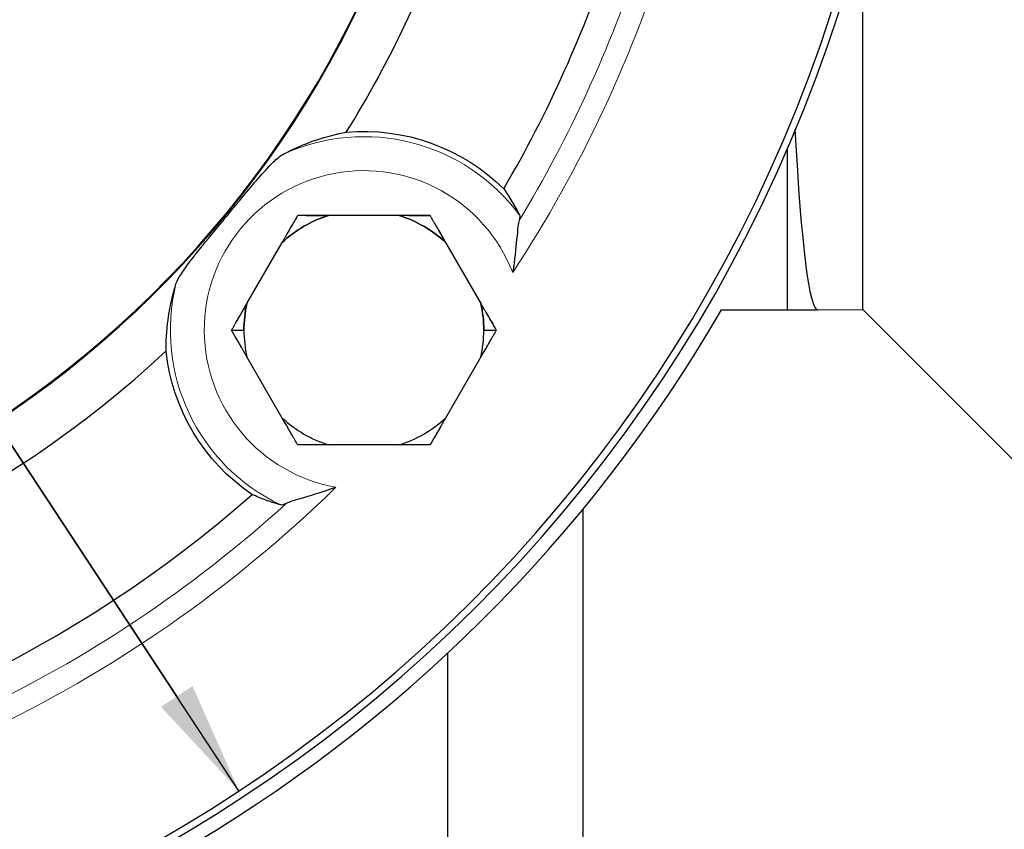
# Model space of a CAD drawing. Header units: millimetres. Extents: x 18 to 610, y -123 to 280.
# Tile 63 of 87: x 477 to 520, y -83 to -47. Entities that reach past the tile are written whole.
import ezdxf

# ---------------------------------------------------------------- set-up
doc = ezdxf.new("R2010")
doc.units = ezdxf.units.MM
doc.linetypes.add('SOLID', pattern=[0])
doc.styles.add('Arial', font='Arial.ttf', dxfattribs={"height": 5})
doc.dimstyles.get("Standard").update_dxf_attribs({"dimtxt": 5, "dimasz": 5, "dimexe": 0.18, "dimexo": 0.0625, "dimgap": 0.09, "dimtad": 0, "dimtih": 1, "dimtoh": 1, "dimdec": 4, "dimzin": 0, "dimdsep": 46, "dimtxsty": 'Arial', "dimcen": 0.09, "dimadec": 0, "dimazin": 0, "dimtfac": 1, "dimtdec": 4, "dimtofl": 0, "dimtmove": 0, "dimatfit": 3, "dimfxl": 0, "dimtolj": 1, "dimtzin": 0, "dimarcsym": 0})

# ---------------------------------------------------------------- blocks, each defined once
blk = doc.blocks.new('*D6')
at = {"color": 0, "lineweight": -2}
for p, q in [((486.476, -81.347), (396.595, 55.183)), ((414.899, 27.379), (483.727, -77.171))]:
    blk.add_line(p, q, dxfattribs=at)
at = {"color": 0}
blk.add_solid([(483.031, -77.629), (484.423, -76.712), (486.476, -81.347)], dxfattribs=at)
at = {"layer": 'Defpoints', "color": 0}
for p in [(414.899, 27.379), (486.476, -81.347)]:
    blk.add_point(p, dxfattribs=at)
at = {"color": 0, "lineweight": 9, "insert": (408.419, 46.661), "char_height": 5, "attachment_point": 5, "rotation": 303.3581, "style": 'Arial'}
blk.add_mtext('\\A1;Ø130.2', dxfattribs=at)
blk = doc.blocks.new('BlockOfViews_4')
at = {"linetype": 'SOLID', "lineweight": 30}
for p, q in [((510.688, -52.919, -9.95), (510.688, -60.084, -9.95)), ((493.551, -55.918, 15.99), (490.438, -55.918, 15.99)), ((486.829, -59.799, 15.99), (488.385, -57.103, 15.99)), ((495.604, -57.103, 15.99), (497.16, -59.799, 15.99)), ((507.787, -60.084, -9.95), (510.688, -60.084, -9.95)), ((510.688, -60.084, -9.95), (512.043, -60.084, -38.95)), ((512.043, -60.084, -38.95), (514.043, -60.071, -39.865)), ((514.043, -60.071, -39.865), (520.938, -66.977, -39.24)), ((486.144, -60.984, 15.672), (486.694, -60.984, 15.99)), ((497.294, -60.984, 15.99), (497.844, -60.984, 15.672)), ((488.385, -64.865, 15.99), (486.829, -62.169, 15.99)), ((497.16, -62.169, 15.99), (495.604, -64.865, 15.99)), ((493.551, -66.05, 15.99), (490.438, -66.05, 15.99)), ((501.688, -83.384, -106.664), (501.687, -68.864, -106.681)), ((495.688, -75.236, -106.637), (495.688, -83.384, -106.618))]:
    blk.add_line(p, q, dxfattribs=at)
for centre, radius, start, end in [((450.688, -26.984, -6.25), 65.4, 15.07441, 348.97592), ((450.688, -26.984, 11.75), 65.086, 15.14938, 348.92124), ((450.688, -26.984, 11.75), 45.553, 184.4064, 346.2959), ((450.688, -26.984, 11.75), 45.519, 184.4099, 346.313), ((450.688, -26.984, 3.55), 47.75, 328.0785, 341.124), ((450.688, -26.984, 3.55), 55, 329.6959, 341.8732), ((491.994, -60.984, 15.99), 5.3, 107.0799, 132.9201), ((491.994, -60.984, 15.99), 5.3, 47.0799, 72.9201), ((491.994, -60.984, 15.99), 5.3, 167.0799, 180), ((491.994, -60.984, 15.99), 5.3, 0, 12.9201), ((450.688, -26.984, -9.95), 66, 210.10029, 329.89971), ((491.994, -60.984, 15.99), 5.3, 180, 192.9201), ((491.994, -60.984, 15.99), 5.3, 180, 192.9201), ((491.994, -60.984, 15.99), 5.3, 347.0799, 0), ((491.994, -60.984, 15.99), 5.3, 347.0799, 0), ((450.688, -26.984, 3.55), 47.75, 277.5366, 313.0053), ((491.994, -60.984, 15.99), 5.3, 227.0799, 252.9201), ((491.994, -60.984, 15.99), 5.3, 227.0799, 252.9201), ((491.994, -60.984, 15.99), 5.3, 287.0799, 312.9201), ((491.994, -60.984, 15.99), 5.3, 287.0799, 312.9201), ((450.688, -26.984, 3.55), 55, 279.154, 311.3879)]:
    blk.add_arc(centre, radius, start, end, dxfattribs=at)
at = {"color": 196, "linetype": 'SOLID', "lineweight": 9}
for centre, radius, start, end in [((450.688, -26.984, 11.75), 57.285, 326.7024, 343.2597), ((491.994, -60.984, 10.302), 8.551, 36.4975, 114.901), ((491.994, -60.984, 10.302), 8.551, 166.1827, 244.5863), ((450.688, -26.984, 11.75), 57.285, 276.1605, 314.3813)]:
    blk.add_arc(centre, radius, start, end, dxfattribs=at)
at = {"linetype": 'SOLID', "lineweight": 30, "extrusion": (-1, 0, 0)}
blk.add_arc((26.984, -38.95, -514.043), 33.1, 358.416, 60.4962, dxfattribs=at)
at = {"color": 196, "linetype": 'SOLID', "lineweight": 9, "extrusion": (0, 0, -1)}
for centre, radius, start, end in [((-450.688, -26.984, -10.924), 56.3, 198.0228, 211.1923), ((-491.994, -60.984, -11.75), 7.051, 280.1273, 158.7889), ((-450.688, -26.984, -10.924), 56.3, 227.7239, 261.7342)]:
    blk.add_arc(centre, radius, start, end, dxfattribs=at)
at = {"linetype": 'SOLID', "lineweight": 30, "extrusion": (-2.45015e-16, 0, -1)}
for start, end in [(84.9209, 134.6791), (304.2371, 353.9953)]:
    blk.add_arc((-491.994, -60.984, -3.55), 8.786, start, end, dxfattribs=at)
at = {"linetype": 'SOLID', "lineweight": 30, "extrusion": (0, 0, -1)}
for start, end in [(47.0799, 72.9201), (107.0799, 132.9201), (0, 12.9201), (167.0799, 180)]:
    blk.add_arc((-491.994, -60.984, -15.99), 5.3, start, end, dxfattribs=at)
at = {"linetype": 'SOLID', "lineweight": 30, "extrusion": (-0.866025, 0.5, -9.51527e-13)}
blk.add_arc((-192.618, 3.738, -451.505), 12.435, 101.8388, 106.3028, dxfattribs=at)
at = {"linetype": 'SOLID', "lineweight": 30, "extrusion": (1.18332e-12, 1, -5.09917e-12)}
blk.add_arc((-492.56, 3.738, -55.918), 12.435, 75.5633, 80.1731, dxfattribs=at)
at = {"linetype": 'SOLID', "lineweight": 30, "extrusion": (-1.18332e-12, 1, -5.09917e-12)}
blk.add_arc((-491.429, 3.738, -55.918), 12.435, 101.8389, 106.3028, dxfattribs=at)
at = {"linetype": 'SOLID', "lineweight": 30, "extrusion": (0.866025, 0.5, -5.62356e-12)}
blk.add_arc((-299.376, 3.738, 400.654), 12.435, 75.5633, 80.1731, dxfattribs=at)
at = {"linetype": 'SOLID', "lineweight": 30, "extrusion": (-0.866025, 0.5, 7.44699e-12)}
blk.add_arc((-193.749, 3.738, -451.505), 12.435, 75.5632, 80.1731, dxfattribs=at)
at = {"linetype": 'SOLID', "lineweight": 30, "extrusion": (0.866025, 0.5, -1.09426e-11)}
blk.add_arc((-298.245, 3.738, 400.654), 12.435, 101.8389, 106.3028, dxfattribs=at)
at = {"linetype": 'SOLID', "lineweight": 30, "extrusion": (-0.866025, -0.5, 9.12311e-12)}
blk.add_arc((299.376, 3.738, -390.521), 12.435, 101.8389, 106.3028, dxfattribs=at)
at = {"linetype": 'SOLID', "lineweight": 30, "extrusion": (0.866025, -0.5, 8.65531e-12)}
blk.add_arc((192.618, 3.738, 461.638), 12.435, 75.5632, 80.1731, dxfattribs=at)
at = {"linetype": 'SOLID', "lineweight": 30, "extrusion": (-0.866025, -0.5, 2.99193e-12)}
blk.add_arc((298.245, 3.738, -390.521), 12.435, 75.5633, 80.1731, dxfattribs=at)
at = {"linetype": 'SOLID', "lineweight": 30, "extrusion": (0.866025, -0.5, -2.16781e-12)}
blk.add_arc((193.749, 3.738, 461.638), 12.435, 101.8388, 106.3028, dxfattribs=at)
at = {"linetype": 'SOLID', "lineweight": 30, "extrusion": (-1.18332e-12, -1, 5.09917e-12)}
blk.add_arc((492.56, 3.738, 66.05), 12.435, 101.8388, 106.3028, dxfattribs=at)
at = {"linetype": 'SOLID', "lineweight": 30, "extrusion": (1.18332e-12, -1, 5.09917e-12)}
blk.add_arc((491.429, 3.738, 66.05), 12.435, 75.5633, 80.1731, dxfattribs=at)
at = {"linetype": 'SOLID', "lineweight": 30, "extrusion": (0.998909, -9.11236e-18, 0.046694)}
blk.add_ellipse((512.043, -26.984, -38.95), major_axis=(1.547, 0, -33.1), ratio=0.998909, start_param=4.003311, end_param=4.712389, dxfattribs=at)
at = {"linetype": 'SOLID', "lineweight": 30}
for points, knots in [([(488.394, -53.228, 10.302), (488.566, -53.136, 9.973), (488.734, -53.052, 9.634), (489.238, -52.818, 8.571), (489.563, -52.689, 7.823), (490.358, -52.419, 5.892), (490.808, -52.308, 4.694), (491.217, -52.232, 3.55)], [1.168477, 1.168477, 1.168477, 1.168477, 2.276586, 2.276586, 4.553172, 4.553172, 8.066053, 8.066053, 8.066053, 8.066053]), ([(483.691, -58.942, 10.302), (483.715, -58.867, 10.435), (483.761, -58.773, 10.553), (483.903, -58.527, 10.803), (484.028, -58.34, 10.947), (484.519, -57.674, 11.296), (484.914, -57.189, 11.405), (485.392, -56.606, 11.473), (485.509, -56.463, 11.485), (485.69, -56.243, 11.496), (485.754, -56.166, 11.498), (485.871, -56.024, 11.5), (485.924, -55.96, 11.501), (486.037, -55.822, 11.499), (486.097, -55.748, 11.497), (486.26, -55.551, 11.489), (486.363, -55.426, 11.48), (486.586, -55.156, 11.452), (486.707, -55.01, 11.432), (487.051, -54.598, 11.355), (487.282, -54.325, 11.28), (487.738, -53.811, 11.044), (487.919, -53.624, 10.902), (488.125, -53.431, 10.693), (488.189, -53.374, 10.618), (488.302, -53.286, 10.464), (488.351, -53.252, 10.386), (488.394, -53.228, 10.302)], [0, 0, 0, 0, 0.463384, 0.463384, 1.12887, 1.12887, 2.310299, 2.310299, 2.689403, 2.689403, 2.896978, 2.896978, 3.068045, 3.068045, 3.26456, 3.26456, 3.596541, 3.596541, 3.986816, 3.986816, 4.713108, 4.713108, 5.482845, 5.482845, 5.847384, 5.847384, 6.161059, 6.161059, 6.161059, 6.161059]), ([(498.172, -54.736, 3.55), (498.293, -54.909, 4.637), (498.417, -55.098, 5.784), (498.653, -55.492, 8.075), (498.766, -55.697, 9.219), (498.868, -55.898, 10.302)], [0.996678, 0.996678, 0.996678, 0.996678, 4.184941, 4.184941, 7.370096, 7.370096, 7.370096, 7.370096]), ([(489.069, -55.918, 15.672), (489.058, -55.938, 15.679), (489.046, -55.959, 15.686), (489.022, -56, 15.7), (489.01, -56.02, 15.706), (488.986, -56.062, 15.719), (488.974, -56.082, 15.726), (488.951, -56.123, 15.739), (488.939, -56.144, 15.745), (488.915, -56.185, 15.758), (488.903, -56.206, 15.764), (488.879, -56.247, 15.777), (488.867, -56.268, 15.783), (488.843, -56.309, 15.795), (488.831, -56.33, 15.801), (488.807, -56.372, 15.813), (488.795, -56.392, 15.819), (488.771, -56.434, 15.831), (488.759, -56.455, 15.836), (488.735, -56.496, 15.848), (488.723, -56.517, 15.853), (488.699, -56.559, 15.865), (488.687, -56.579, 15.87), (488.663, -56.621, 15.881), (488.651, -56.642, 15.886), (488.627, -56.684, 15.897), (488.615, -56.704, 15.902), (488.591, -56.746, 15.912), (488.579, -56.767, 15.917), (488.555, -56.809, 15.927), (488.543, -56.83, 15.932), (488.518, -56.872, 15.941), (488.506, -56.893, 15.946), (488.482, -56.935, 15.955), (488.47, -56.956, 15.96), (488.446, -56.998, 15.969), (488.434, -57.019, 15.973), (488.409, -57.061, 15.982), (488.397, -57.082, 15.986), (488.385, -57.103, 15.99)], [0, 0, 0, 0, 0.042359, 0.042359, 0.0847181, 0.0847181, 0.1270771, 0.1270771, 0.1694361, 0.1694361, 0.2117951, 0.2117951, 0.2541542, 0.2541542, 0.2965132, 0.2965132, 0.3388722, 0.3388722, 0.3812312, 0.3812312, 0.4235903, 0.4235903, 0.4659493, 0.4659493, 0.5083083, 0.5083083, 0.5506673, 0.5506673, 0.5930264, 0.5930264, 0.6353854, 0.6353854, 0.6777444, 0.6777444, 0.7201034, 0.7201034, 0.7624625, 0.7624625, 0.8048215, 0.8048215, 0.8048215, 0.8048215]), ([(490.438, -55.918, 15.99), (490.413, -55.918, 15.986), (490.389, -55.918, 15.982), (490.341, -55.918, 15.973), (490.316, -55.918, 15.969), (490.268, -55.918, 15.96), (490.244, -55.918, 15.955), (490.195, -55.918, 15.946), (490.171, -55.918, 15.941), (490.123, -55.918, 15.932), (490.099, -55.918, 15.927), (490.05, -55.918, 15.917), (490.026, -55.918, 15.912), (489.978, -55.918, 15.902), (489.954, -55.918, 15.897), (489.906, -55.918, 15.886), (489.882, -55.918, 15.881), (489.834, -55.918, 15.87), (489.81, -55.918, 15.864), (489.761, -55.918, 15.853), (489.737, -55.918, 15.848), (489.689, -55.918, 15.836), (489.665, -55.918, 15.831), (489.618, -55.918, 15.819), (489.594, -55.918, 15.813), (489.546, -55.918, 15.801), (489.522, -55.918, 15.795), (489.474, -55.918, 15.783), (489.45, -55.918, 15.777), (489.402, -55.918, 15.764), (489.378, -55.918, 15.758), (489.331, -55.918, 15.745), (489.307, -55.918, 15.739), (489.259, -55.918, 15.726), (489.236, -55.918, 15.719), (489.188, -55.918, 15.706), (489.164, -55.918, 15.7), (489.117, -55.918, 15.686), (489.093, -55.918, 15.679), (489.069, -55.918, 15.672)], [0, 0, 0, 0, 0.0280098, 0.0280098, 0.0560196, 0.0560196, 0.0840294, 0.0840294, 0.1120392, 0.1120392, 0.1400489, 0.1400489, 0.1680587, 0.1680587, 0.1960685, 0.1960685, 0.2240783, 0.2240783, 0.2520881, 0.2520881, 0.2800979, 0.2800979, 0.3081077, 0.3081077, 0.3361175, 0.3361175, 0.3641273, 0.3641273, 0.3921371, 0.3921371, 0.4201468, 0.4201468, 0.4481566, 0.4481566, 0.4761664, 0.4761664, 0.5041762, 0.5041762, 0.532186, 0.532186, 0.532186, 0.532186]), ([(494.919, -55.918, 15.672), (494.896, -55.918, 15.679), (494.872, -55.918, 15.686), (494.825, -55.918, 15.7), (494.801, -55.918, 15.706), (494.753, -55.918, 15.719), (494.729, -55.918, 15.726), (494.682, -55.918, 15.739), (494.658, -55.918, 15.745), (494.61, -55.918, 15.758), (494.586, -55.918, 15.764), (494.539, -55.918, 15.777), (494.515, -55.918, 15.783), (494.467, -55.918, 15.795), (494.443, -55.918, 15.801), (494.395, -55.918, 15.813), (494.371, -55.918, 15.819), (494.323, -55.918, 15.831), (494.299, -55.918, 15.836), (494.251, -55.918, 15.848), (494.227, -55.918, 15.853), (494.179, -55.918, 15.864), (494.155, -55.918, 15.87), (494.107, -55.918, 15.881), (494.083, -55.918, 15.886), (494.035, -55.918, 15.897), (494.011, -55.918, 15.902), (493.963, -55.918, 15.912), (493.938, -55.918, 15.917), (493.89, -55.918, 15.927), (493.866, -55.918, 15.932), (493.818, -55.918, 15.941), (493.794, -55.918, 15.946), (493.745, -55.918, 15.955), (493.721, -55.918, 15.96), (493.672, -55.918, 15.969), (493.648, -55.918, 15.973), (493.6, -55.918, 15.982), (493.575, -55.918, 15.986), (493.551, -55.918, 15.99)], [0, 0, 0, 0, 0.0423631, 0.0423631, 0.0847261, 0.0847261, 0.1270892, 0.1270892, 0.1694523, 0.1694523, 0.2118154, 0.2118154, 0.2541784, 0.2541784, 0.2965415, 0.2965415, 0.3389046, 0.3389046, 0.3812676, 0.3812676, 0.4236307, 0.4236307, 0.4659938, 0.4659938, 0.5083568, 0.5083568, 0.5507199, 0.5507199, 0.593083, 0.593083, 0.6354461, 0.6354461, 0.6778091, 0.6778091, 0.7201722, 0.7201722, 0.7625353, 0.7625353, 0.8048983, 0.8048983, 0.8048983, 0.8048983]), ([(495.604, -57.103, 15.99), (495.591, -57.082, 15.986), (495.579, -57.061, 15.982), (495.555, -57.019, 15.973), (495.543, -56.998, 15.969), (495.519, -56.956, 15.96), (495.507, -56.935, 15.955), (495.482, -56.893, 15.946), (495.47, -56.872, 15.941), (495.446, -56.83, 15.932), (495.434, -56.809, 15.927), (495.41, -56.767, 15.917), (495.398, -56.746, 15.912), (495.374, -56.704, 15.902), (495.362, -56.684, 15.897), (495.338, -56.642, 15.886), (495.326, -56.621, 15.881), (495.302, -56.579, 15.87), (495.29, -56.559, 15.864), (495.266, -56.517, 15.853), (495.254, -56.496, 15.848), (495.23, -56.455, 15.836), (495.218, -56.434, 15.831), (495.194, -56.392, 15.819), (495.182, -56.372, 15.813), (495.158, -56.33, 15.801), (495.146, -56.309, 15.795), (495.122, -56.268, 15.783), (495.11, -56.247, 15.777), (495.086, -56.206, 15.764), (495.074, -56.185, 15.758), (495.05, -56.144, 15.745), (495.038, -56.123, 15.739), (495.014, -56.082, 15.726), (495.002, -56.062, 15.719), (494.979, -56.02, 15.706), (494.967, -56, 15.7), (494.943, -55.959, 15.686), (494.931, -55.938, 15.679), (494.919, -55.918, 15.672)], [0, 0, 0, 0, 0.0280135, 0.0280135, 0.056027, 0.056027, 0.0840405, 0.0840405, 0.112054, 0.112054, 0.1400675, 0.1400675, 0.1680811, 0.1680811, 0.1960946, 0.1960946, 0.2241081, 0.2241081, 0.2521216, 0.2521216, 0.2801351, 0.2801351, 0.3081486, 0.3081486, 0.3361621, 0.3361621, 0.3641756, 0.3641756, 0.3921891, 0.3921891, 0.4202026, 0.4202026, 0.4482162, 0.4482162, 0.4762297, 0.4762297, 0.5042432, 0.5042432, 0.5322567, 0.5322567, 0.5322567, 0.5322567]), ([(498.868, -55.898, 10.302), (498.878, -55.918, 10.411), (498.882, -55.949, 10.518), (498.875, -56.031, 10.727), (498.865, -56.083, 10.828), (498.849, -56.142, 10.924)], [0, 0, 0, 0, 0.333474, 0.333474, 0.6740164, 0.6740164, 0.6740164, 0.6740164]), ([(498.849, -56.142, 10.924), (498.83, -56.211, 11.032), (498.815, -56.302, 11.127), (498.783, -56.554, 11.329), (498.765, -56.748, 11.436), (498.706, -57.376, 11.668), (498.657, -57.867, 11.749), (498.57, -58.423, 11.75), (498.569, -58.428, 11.75), (498.568, -58.433, 11.75)], [-3.314173, -3.314173, -3.314173, -3.314173, -2.655275, -2.655275, -1.671257, -1.671257, 0, 0, 0.015078, 0.015078, 0.015078, 0.015078]), ([(483.256, -61.903, 3.55), (483.253, -61.487, 4.694), (483.275, -61.024, 5.892), (483.387, -60.193, 7.823), (483.45, -59.849, 8.571), (483.584, -59.309, 9.634), (483.634, -59.128, 9.973), (483.691, -58.942, 10.302)], [1.040291, 1.040291, 1.040291, 1.040291, 4.553172, 4.553172, 6.829758, 6.829758, 7.937867, 7.937867, 7.937867, 7.937867]), ([(486.829, -59.799, 15.99), (486.816, -59.82, 15.986), (486.804, -59.841, 15.982), (486.78, -59.883, 15.973), (486.768, -59.904, 15.969), (486.744, -59.946, 15.96), (486.731, -59.967, 15.955), (486.707, -60.009, 15.946), (486.695, -60.03, 15.941), (486.671, -60.072, 15.932), (486.659, -60.093, 15.927), (486.635, -60.134, 15.917), (486.623, -60.155, 15.912), (486.599, -60.197, 15.902), (486.587, -60.218, 15.897), (486.562, -60.26, 15.886), (486.55, -60.28, 15.881), (486.526, -60.322, 15.87), (486.514, -60.343, 15.864), (486.49, -60.385, 15.853), (486.478, -60.405, 15.848), (486.454, -60.447, 15.836), (486.442, -60.468, 15.831), (486.418, -60.509, 15.819), (486.406, -60.53, 15.813), (486.382, -60.571, 15.801), (486.37, -60.592, 15.795), (486.347, -60.633, 15.783), (486.335, -60.654, 15.777), (486.311, -60.696, 15.764), (486.299, -60.716, 15.758), (486.275, -60.758, 15.745), (486.263, -60.778, 15.739), (486.239, -60.819, 15.726), (486.227, -60.84, 15.719), (486.204, -60.881, 15.706), (486.192, -60.902, 15.7), (486.168, -60.943, 15.686), (486.156, -60.963, 15.679), (486.144, -60.984, 15.672)], [0, 0, 0, 0, 0.0280169, 0.0280169, 0.0560337, 0.0560337, 0.0840506, 0.0840506, 0.1120674, 0.1120674, 0.1400843, 0.1400843, 0.1681012, 0.1681012, 0.196118, 0.196118, 0.2241349, 0.2241349, 0.2521517, 0.2521517, 0.2801686, 0.2801686, 0.3081855, 0.3081855, 0.3362023, 0.3362023, 0.3642192, 0.3642192, 0.392236, 0.392236, 0.4202529, 0.4202529, 0.4482698, 0.4482698, 0.4762866, 0.4762866, 0.5043035, 0.5043035, 0.5323203, 0.5323203, 0.5323203, 0.5323203]), ([(497.844, -60.984, 15.672), (497.833, -60.963, 15.679), (497.821, -60.943, 15.686), (497.797, -60.902, 15.7), (497.785, -60.881, 15.706), (497.761, -60.84, 15.719), (497.749, -60.819, 15.726), (497.726, -60.778, 15.739), (497.714, -60.757, 15.745), (497.69, -60.716, 15.758), (497.678, -60.696, 15.764), (497.654, -60.654, 15.777), (497.642, -60.633, 15.783), (497.618, -60.592, 15.795), (497.606, -60.571, 15.801), (497.582, -60.53, 15.813), (497.57, -60.509, 15.819), (497.546, -60.468, 15.831), (497.534, -60.447, 15.836), (497.51, -60.405, 15.848), (497.498, -60.384, 15.853), (497.474, -60.343, 15.864), (497.462, -60.322, 15.87), (497.438, -60.28, 15.881), (497.426, -60.26, 15.886), (497.402, -60.218, 15.897), (497.39, -60.197, 15.902), (497.366, -60.155, 15.912), (497.354, -60.134, 15.917), (497.33, -60.093, 15.927), (497.318, -60.072, 15.932), (497.294, -60.03, 15.941), (497.281, -60.009, 15.946), (497.257, -59.967, 15.955), (497.245, -59.946, 15.96), (497.221, -59.904, 15.969), (497.209, -59.883, 15.973), (497.185, -59.841, 15.982), (497.172, -59.82, 15.986), (497.16, -59.799, 15.99)], [0, 0, 0, 0, 0.0423557, 0.0423557, 0.0847113, 0.0847113, 0.127067, 0.127067, 0.1694227, 0.1694227, 0.2117784, 0.2117784, 0.254134, 0.254134, 0.2964897, 0.2964897, 0.3388454, 0.3388454, 0.3812011, 0.3812011, 0.4235567, 0.4235567, 0.4659124, 0.4659124, 0.5082681, 0.5082681, 0.5506237, 0.5506237, 0.5929794, 0.5929794, 0.6353351, 0.6353351, 0.6776908, 0.6776908, 0.7200464, 0.7200464, 0.7624021, 0.7624021, 0.8047578, 0.8047578, 0.8047578, 0.8047578]), ([(486.829, -62.169, 15.99), (486.816, -62.148, 15.986), (486.804, -62.127, 15.982), (486.78, -62.085, 15.973), (486.768, -62.064, 15.969), (486.744, -62.022, 15.96), (486.731, -62.001, 15.955), (486.707, -61.959, 15.946), (486.695, -61.938, 15.941), (486.671, -61.896, 15.932), (486.659, -61.875, 15.927), (486.635, -61.833, 15.917), (486.623, -61.812, 15.912), (486.599, -61.771, 15.902), (486.587, -61.75, 15.897), (486.562, -61.708, 15.886), (486.55, -61.687, 15.881), (486.526, -61.646, 15.87), (486.514, -61.625, 15.864), (486.49, -61.583, 15.853), (486.478, -61.562, 15.848), (486.454, -61.521, 15.836), (486.442, -61.5, 15.831), (486.418, -61.459, 15.819), (486.406, -61.438, 15.813), (486.382, -61.396, 15.801), (486.37, -61.376, 15.795), (486.347, -61.334, 15.783), (486.335, -61.314, 15.777), (486.311, -61.272, 15.764), (486.299, -61.252, 15.758), (486.275, -61.21, 15.745), (486.263, -61.19, 15.739), (486.239, -61.148, 15.726), (486.227, -61.128, 15.719), (486.204, -61.087, 15.706), (486.192, -61.066, 15.7), (486.168, -61.025, 15.686), (486.156, -61.004, 15.679), (486.144, -60.984, 15.672)], [0, 0, 0, 0, 0.0280169, 0.0280169, 0.0560337, 0.0560337, 0.0840506, 0.0840506, 0.1120674, 0.1120674, 0.1400843, 0.1400843, 0.1681012, 0.1681012, 0.196118, 0.196118, 0.2241349, 0.2241349, 0.2521517, 0.2521517, 0.2801686, 0.2801686, 0.3081855, 0.3081855, 0.3362023, 0.3362023, 0.3642192, 0.3642192, 0.392236, 0.392236, 0.4202529, 0.4202529, 0.4482698, 0.4482698, 0.4762866, 0.4762866, 0.5043035, 0.5043035, 0.5323203, 0.5323203, 0.5323203, 0.5323203]), ([(497.844, -60.984, 15.672), (497.833, -61.004, 15.679), (497.821, -61.025, 15.686), (497.797, -61.066, 15.7), (497.785, -61.087, 15.706), (497.761, -61.128, 15.719), (497.749, -61.148, 15.726), (497.726, -61.19, 15.739), (497.714, -61.21, 15.745), (497.69, -61.252, 15.758), (497.678, -61.272, 15.764), (497.654, -61.314, 15.777), (497.642, -61.334, 15.783), (497.618, -61.376, 15.795), (497.606, -61.396, 15.801), (497.582, -61.438, 15.813), (497.57, -61.459, 15.819), (497.546, -61.5, 15.831), (497.534, -61.521, 15.836), (497.51, -61.562, 15.848), (497.498, -61.583, 15.853), (497.474, -61.625, 15.864), (497.462, -61.646, 15.87), (497.438, -61.687, 15.881), (497.426, -61.708, 15.886), (497.402, -61.75, 15.897), (497.39, -61.771, 15.902), (497.366, -61.813, 15.912), (497.354, -61.833, 15.917), (497.33, -61.875, 15.927), (497.318, -61.896, 15.932), (497.294, -61.938, 15.941), (497.281, -61.959, 15.946), (497.257, -62.001, 15.955), (497.245, -62.022, 15.96), (497.221, -62.064, 15.969), (497.209, -62.085, 15.973), (497.185, -62.127, 15.982), (497.172, -62.148, 15.986), (497.16, -62.169, 15.99)], [0, 0, 0, 0, 0.0423557, 0.0423557, 0.0847113, 0.0847113, 0.127067, 0.127067, 0.1694227, 0.1694227, 0.2117784, 0.2117784, 0.254134, 0.254134, 0.2964897, 0.2964897, 0.3388454, 0.3388454, 0.3812011, 0.3812011, 0.4235567, 0.4235567, 0.4659124, 0.4659124, 0.5082681, 0.5082681, 0.5506237, 0.5506237, 0.5929794, 0.5929794, 0.6353351, 0.6353351, 0.6776908, 0.6776908, 0.7200464, 0.7200464, 0.7624021, 0.7624021, 0.8047578, 0.8047578, 0.8047578, 0.8047578]), ([(489.069, -66.05, 15.672), (489.058, -66.03, 15.679), (489.046, -66.009, 15.686), (489.022, -65.968, 15.7), (489.01, -65.947, 15.706), (488.986, -65.906, 15.719), (488.974, -65.886, 15.726), (488.951, -65.844, 15.739), (488.939, -65.824, 15.745), (488.915, -65.782, 15.758), (488.903, -65.762, 15.764), (488.879, -65.72, 15.777), (488.867, -65.7, 15.783), (488.843, -65.658, 15.795), (488.831, -65.638, 15.801), (488.807, -65.596, 15.813), (488.795, -65.575, 15.819), (488.771, -65.534, 15.831), (488.759, -65.513, 15.836), (488.735, -65.472, 15.848), (488.723, -65.451, 15.853), (488.699, -65.409, 15.865), (488.687, -65.388, 15.87), (488.663, -65.347, 15.881), (488.651, -65.326, 15.886), (488.627, -65.284, 15.897), (488.615, -65.263, 15.902), (488.591, -65.222, 15.912), (488.579, -65.201, 15.917), (488.555, -65.159, 15.927), (488.543, -65.138, 15.932), (488.518, -65.096, 15.941), (488.506, -65.075, 15.946), (488.482, -65.033, 15.955), (488.47, -65.012, 15.96), (488.446, -64.97, 15.969), (488.434, -64.949, 15.973), (488.409, -64.907, 15.982), (488.397, -64.886, 15.986), (488.385, -64.865, 15.99)], [0, 0, 0, 0, 0.042359, 0.042359, 0.0847181, 0.0847181, 0.1270771, 0.1270771, 0.1694361, 0.1694361, 0.2117951, 0.2117951, 0.2541542, 0.2541542, 0.2965132, 0.2965132, 0.3388722, 0.3388722, 0.3812312, 0.3812312, 0.4235903, 0.4235903, 0.4659493, 0.4659493, 0.5083083, 0.5083083, 0.5506673, 0.5506673, 0.5930264, 0.5930264, 0.6353854, 0.6353854, 0.6777444, 0.6777444, 0.7201034, 0.7201034, 0.7624625, 0.7624625, 0.8048215, 0.8048215, 0.8048215, 0.8048215]), ([(495.604, -64.865, 15.99), (495.591, -64.886, 15.986), (495.579, -64.907, 15.982), (495.555, -64.949, 15.973), (495.543, -64.97, 15.969), (495.519, -65.012, 15.96), (495.507, -65.033, 15.955), (495.482, -65.075, 15.946), (495.47, -65.096, 15.941), (495.446, -65.138, 15.932), (495.434, -65.159, 15.927), (495.41, -65.201, 15.917), (495.398, -65.222, 15.912), (495.374, -65.263, 15.902), (495.362, -65.284, 15.897), (495.338, -65.326, 15.886), (495.326, -65.347, 15.881), (495.302, -65.388, 15.87), (495.29, -65.409, 15.864), (495.266, -65.451, 15.853), (495.254, -65.472, 15.848), (495.23, -65.513, 15.836), (495.218, -65.534, 15.831), (495.194, -65.575, 15.819), (495.182, -65.596, 15.813), (495.158, -65.638, 15.801), (495.146, -65.658, 15.795), (495.122, -65.7, 15.783), (495.11, -65.72, 15.777), (495.086, -65.762, 15.764), (495.074, -65.782, 15.758), (495.05, -65.824, 15.745), (495.038, -65.844, 15.739), (495.014, -65.886, 15.726), (495.002, -65.906, 15.719), (494.979, -65.947, 15.706), (494.967, -65.968, 15.7), (494.943, -66.009, 15.686), (494.931, -66.03, 15.679), (494.919, -66.05, 15.672)], [0, 0, 0, 0, 0.0280135, 0.0280135, 0.056027, 0.056027, 0.0840405, 0.0840405, 0.112054, 0.112054, 0.1400675, 0.1400675, 0.1680811, 0.1680811, 0.1960946, 0.1960946, 0.2241081, 0.2241081, 0.2521216, 0.2521216, 0.2801351, 0.2801351, 0.3081486, 0.3081486, 0.3361621, 0.3361621, 0.3641756, 0.3641756, 0.3921891, 0.3921891, 0.4202026, 0.4202026, 0.4482162, 0.4482162, 0.4762297, 0.4762297, 0.5042432, 0.5042432, 0.5322567, 0.5322567, 0.5322567, 0.5322567]), ([(490.438, -66.05, 15.99), (490.413, -66.05, 15.986), (490.389, -66.05, 15.982), (490.341, -66.05, 15.973), (490.316, -66.05, 15.969), (490.268, -66.05, 15.96), (490.244, -66.05, 15.955), (490.195, -66.05, 15.946), (490.171, -66.05, 15.941), (490.123, -66.05, 15.932), (490.099, -66.05, 15.927), (490.05, -66.05, 15.917), (490.026, -66.05, 15.912), (489.978, -66.05, 15.902), (489.954, -66.05, 15.897), (489.906, -66.05, 15.886), (489.882, -66.05, 15.881), (489.834, -66.05, 15.87), (489.81, -66.05, 15.864), (489.761, -66.05, 15.853), (489.737, -66.05, 15.848), (489.689, -66.05, 15.836), (489.665, -66.05, 15.831), (489.618, -66.05, 15.819), (489.594, -66.05, 15.813), (489.546, -66.05, 15.801), (489.522, -66.05, 15.795), (489.474, -66.05, 15.783), (489.45, -66.05, 15.777), (489.402, -66.05, 15.764), (489.378, -66.05, 15.758), (489.331, -66.05, 15.745), (489.307, -66.05, 15.739), (489.259, -66.05, 15.726), (489.236, -66.05, 15.719), (489.188, -66.05, 15.706), (489.164, -66.05, 15.7), (489.117, -66.05, 15.686), (489.093, -66.05, 15.679), (489.069, -66.05, 15.672)], [0, 0, 0, 0, 0.0280098, 0.0280098, 0.0560196, 0.0560196, 0.0840294, 0.0840294, 0.1120392, 0.1120392, 0.1400489, 0.1400489, 0.1680587, 0.1680587, 0.1960685, 0.1960685, 0.2240783, 0.2240783, 0.2520881, 0.2520881, 0.2800979, 0.2800979, 0.3081077, 0.3081077, 0.3361175, 0.3361175, 0.3641273, 0.3641273, 0.3921371, 0.3921371, 0.4201468, 0.4201468, 0.4481566, 0.4481566, 0.4761664, 0.4761664, 0.5041762, 0.5041762, 0.532186, 0.532186, 0.532186, 0.532186]), ([(494.919, -66.05, 15.672), (494.896, -66.05, 15.679), (494.872, -66.05, 15.686), (494.825, -66.05, 15.7), (494.801, -66.05, 15.706), (494.753, -66.05, 15.719), (494.729, -66.05, 15.726), (494.682, -66.05, 15.739), (494.658, -66.05, 15.745), (494.61, -66.05, 15.758), (494.586, -66.05, 15.764), (494.539, -66.05, 15.777), (494.515, -66.05, 15.783), (494.467, -66.05, 15.795), (494.443, -66.05, 15.801), (494.395, -66.05, 15.813), (494.371, -66.05, 15.819), (494.323, -66.05, 15.831), (494.299, -66.05, 15.836), (494.251, -66.05, 15.848), (494.227, -66.05, 15.853), (494.179, -66.05, 15.864), (494.155, -66.05, 15.87), (494.107, -66.05, 15.881), (494.083, -66.05, 15.886), (494.035, -66.05, 15.897), (494.011, -66.05, 15.902), (493.963, -66.05, 15.912), (493.938, -66.05, 15.917), (493.89, -66.05, 15.927), (493.866, -66.05, 15.932), (493.818, -66.05, 15.941), (493.794, -66.05, 15.946), (493.745, -66.05, 15.955), (493.721, -66.05, 15.96), (493.672, -66.05, 15.969), (493.648, -66.05, 15.973), (493.6, -66.05, 15.982), (493.575, -66.05, 15.986), (493.551, -66.05, 15.99)], [0, 0, 0, 0, 0.0423631, 0.0423631, 0.0847261, 0.0847261, 0.1270892, 0.1270892, 0.1694523, 0.1694523, 0.2118154, 0.2118154, 0.2541784, 0.2541784, 0.2965415, 0.2965415, 0.3389046, 0.3389046, 0.3812676, 0.3812676, 0.4236307, 0.4236307, 0.4659938, 0.4659938, 0.5083568, 0.5083568, 0.5507199, 0.5507199, 0.593083, 0.593083, 0.6354461, 0.6354461, 0.6778091, 0.6778091, 0.7201722, 0.7201722, 0.7625353, 0.7625353, 0.8048983, 0.8048983, 0.8048983, 0.8048983]), ([(488.325, -68.707, 10.302), (488.108, -68.646, 9.219), (487.885, -68.574, 8.075), (487.453, -68.418, 5.784), (487.244, -68.333, 4.637), (487.051, -68.248, 3.55)], [0.999786, 0.999786, 0.999786, 0.999786, 4.184941, 4.184941, 7.373204, 7.373204, 7.373204, 7.373204]), ([(490.754, -67.925, 11.75), (490.75, -67.927, 11.75), (490.745, -67.929, 11.75), (490.217, -68.122, 11.749), (489.744, -68.263, 11.668), (489.139, -68.443, 11.436), (488.952, -68.497, 11.329), (488.711, -68.578, 11.127), (488.624, -68.609, 11.032), (488.561, -68.641, 10.924)], [-1.965121, -1.965121, -1.965121, -1.965121, -1.956221, -1.956221, -0.969746, -0.969746, -0.388921, -0.388921, 0, 0, 0, 0]), ([(488.561, -68.641, 10.924), (488.506, -68.669, 10.828), (488.457, -68.688, 10.727), (488.378, -68.711, 10.518), (488.347, -68.713, 10.411), (488.325, -68.707, 10.302)], [0, 0, 0, 0, 0.3407231, 0.3407231, 0.674383, 0.674383, 0.674383, 0.674383])]:
    blk.add_open_spline(points, degree=3, knots=knots, dxfattribs=at)

msp = doc.modelspace()

# ---------------------------------------------------------------- block references
msp.add_blockref('BlockOfViews_4', (0, 0))

# ---------------------------------------------------------------- dimensions: what is measured, and where the dimension line sits
at = {"lineweight": 9}
dim = msp.add_diameter_dim_2p(p1=(414.899, 27.379), p2=(486.476, -81.347), dimstyle='Standard', override={"dimtxt": 5, "dimasz": 5, "dimexe": 1.4, "dimexo": 0, "dimgap": 2.5, "dimtad": 1, "dimtih": 0, "dimtoh": 0, "dimdec": 1, "dimlfac": 1, "dimpost": '״<>', "dimse1": 0, "dimse2": 0, "dimtofl": 1}, dxfattribs=at)
dim.commit()
dim.dimension.update_dxf_attribs({"geometry": '*D6', "text_midpoint": (404.084, 43.807), "dimtype": 163})

doc.saveas('drawing.dxf')
